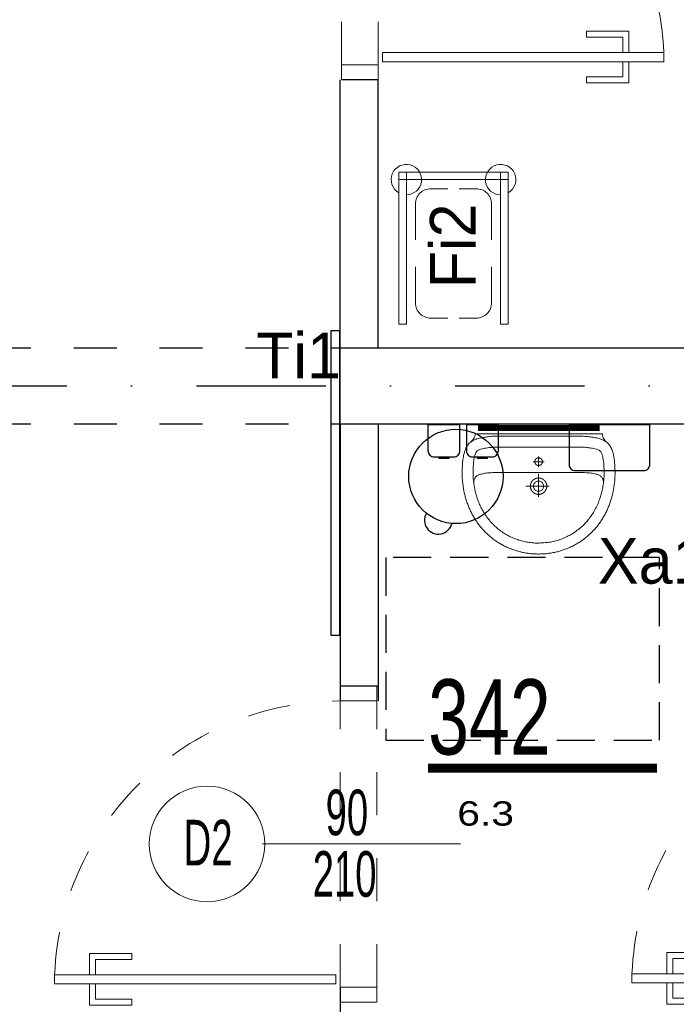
# Model space of a CAD drawing. Header units: millimetres. Extents: x 14495 to 271441, y -21035 to 2232.
# Tile 66 of 227: x 85386 to 85602, y -5982 to -5658. Entities that reach past the tile are written whole.
import ezdxf
from ezdxf.enums import TextEntityAlignment as Align

# ---------------------------------------------------------------- set-up
doc = ezdxf.new("R2010")
doc.units = ezdxf.units.MM
for name, pattern in [('0921-X-AR-20-00-FA$0$DASHED2', [0.375, 0.25, -0.125]), ('DASHDOT', [1, 0.5, -0.25, 0, -0.25]), ('DASHED', [28.222222, 14.111111, -14.111111])]:
    doc.linetypes.add(name, pattern=pattern)
for name, color, linetype in [('-- TECH  SYMBOLE', 1, 'Continuous'), ('-- TECH SYMBOLE NOWE', 1, 'Continuous'), ('_1_cienkie', 251, 'Continuous'), ('A-POW-NR', 1, 'Continuous'), ('A_L_PRZEK', 3, 'Continuous'), ('A_OSIE', 252, 'DASHDOT'), ('A_PROJEKTOWANE', 3, 'Continuous'), ('A_SC_DZIAlOWE', 4, 'Continuous'), ('TECH Sprzęt', 1, 'Continuous'), ('TECH Wyp.drobne', 1, 'Continuous')]:
    doc.layers.add(name, color=color, linetype=linetype)
doc.layers.add('A-POW', color=2, linetype='Continuous', plot=False)
for name, color, linetype, lineweight in [('A_ARMATURA', 2, 'Continuous', 5), ('A_Stolarka_drzwi', 1, 'Continuous', 9), ('M_drzwi', 1, 'Continuous', 5), ('TECH Wyp-meble nowe', 1, 'Continuous', 30)]:
    doc.layers.add(name, color=color, linetype=linetype, lineweight=lineweight)
doc.styles.add('arial-tab', font='arial.ttf')
doc.styles.add('ARIAL1_2', font='arial.ttf', dxfattribs={"width": 1.2})
doc.styles.add('arialce', font='ARIALN.TTF')
doc.styles.add('cent', font='swissel.ttf')
doc.styles.add('cg', font='GOTHIC.TTF')
doc.styles.add('ROMANS', font='romans', dxfattribs={"width": 0.6})
doc.styles.add('switz721ltexbt', font='swissel.ttf')

# ---------------------------------------------------------------- blocks, each defined once
blk = doc.blocks.new('DRZWI Z OSCIEZNICA NIEOKALAJACA 90')
at = {"linetype": 'DASHED'}
for p, q in [((-12, 5), (-12, 99)), ((0, 5), (0, 99))]:
    blk.add_line(p, q, dxfattribs=at)
at = {"ltscale": 0.05}
blk.add_line((-39.5, 52), (25.59, 52), dxfattribs=at)
for points in [[(-12, 99), (-12, 104), (0, 104), (0, 99)], [(93.91, 9.01), (1.43, 9.01), (1.43, 6.01), (93.91, 6.01)], [(-12, 0), (-12, 5), (0, 5), (0, 0)]]:
    blk.add_lwpolyline(points, close=True)
for points in [[(82.48, 9.01), (82.48, 16.01), (68.48, 16.01), (68.48, 14.01), (80.48, 14.01), (80.48, 9.01)], [(82.48, 6.01), (82.48, -0.99), (68.48, -0.99), (68.48, 1.01), (80.48, 1.01), (80.48, 6.01)]]:
    blk.add_lwpolyline(points)
at = {"linetype": 'DASHED'}
blk.add_arc((0, 5), 94, 2.4475, 90, dxfattribs=at)
blk = doc.blocks.new('UM')
blk.add_line((-1.45, -10.99), (-1.45, -10.99))
for points in [[(-26.6, -3.18), (-26.24, -2.73), (-25.93, -2.33), (-25.65, -1.94), (-25.43, -1.54), (-25.26, -1.1), (-25.15, -0.6), (-25.12, 0), (0, 0), (25.12, 0), (25.16, -0.59), (25.29, -1.09), (25.48, -1.53), (25.73, -1.93), (26.03, -2.32), (26.37, -2.73), (26.73, -3.17)], [(2.24, -11.07), (-2.12, -11.07)], [(0.07, -13.2), (0.06, -8.97)], [(25.71, -19.02), (25.67, -18.75), (25.61, -18.49), (25.54, -18.24), (25.46, -18), (25.37, -17.78), (25.26, -17.56), (25.14, -17.36), (25, -17.16), (24.84, -16.98), (24.65, -16.8), (24.45, -16.64), (24.22, -16.48), (23.96, -16.34), (23.67, -16.2), (23.36, -16.08), (23.01, -15.96), (22.63, -15.86), (22.22, -15.76), (21.77, -15.67), (21.28, -15.59), (20.75, -15.52), (20.18, -15.45), (19.57, -15.4), (18.92, -15.35), (18.21, -15.31), (17.46, -15.28), (16.67, -15.25), (15.81, -15.23), (14.91, -15.22), (13.95, -15.22), (0.07, -15.22), (-13.82, -15.22), (-14.77, -15.23), (-15.68, -15.24), (-16.53, -15.26), (-17.33, -15.28), (-18.08, -15.31), (-18.78, -15.35), (-19.43, -15.4), (-20.04, -15.46), (-20.61, -15.52), (-21.14, -15.59), (-21.63, -15.67), (-22.08, -15.76), (-22.49, -15.86), (-22.87, -15.97), (-23.21, -16.08), (-23.53, -16.21), (-23.81, -16.35), (-24.07, -16.49), (-24.3, -16.64), (-24.51, -16.81), (-24.69, -16.98), (-24.85, -17.17), (-24.99, -17.36), (-25.11, -17.57), (-25.22, -17.78), (-25.31, -18.01), (-25.39, -18.25), (-25.46, -18.5), (-25.52, -18.76), (-25.56, -19.03)], [(0.07, -24.9), (0.07, -15.85)], [(-4.14, -20.69), (5.07, -20.69)]]:
    blk.add_lwpolyline(points)
for points in [[(-30.11, -15.23), (-30.11, -15.71), (-30.1, -16.2), (-30.08, -16.68), (-30.06, -17.16), (-30.04, -17.64), (-30, -18.11), (-29.97, -18.58), (-29.92, -19.05), (-29.87, -19.52), (-29.82, -19.98), (-29.76, -20.44), (-29.69, -20.9), (-29.62, -21.35), (-29.54, -21.81), (-29.46, -22.25), (-29.38, -22.7), (-29.28, -23.14), (-29.18, -23.58), (-29.08, -24.02), (-28.97, -24.45), (-28.86, -24.88), (-28.74, -25.31), (-28.62, -25.73), (-28.49, -26.15), (-28.35, -26.57), (-28.22, -26.98), (-28.07, -27.39), (-27.92, -27.8), (-27.77, -28.21), (-27.61, -28.61), (-27.45, -29), (-27.28, -29.4), (-27.11, -29.79), (-26.93, -30.17), (-26.75, -30.56), (-26.56, -30.94), (-26.37, -31.31), (-26.18, -31.68), (-25.98, -32.05), (-25.77, -32.42), (-25.56, -32.78), (-25.35, -33.14), (-25.13, -33.49), (-24.91, -33.84), (-24.69, -34.19), (-24.46, -34.53), (-24.22, -34.87), (-23.99, -35.2), (-23.74, -35.54), (-23.5, -35.86), (-23.25, -36.19), (-22.99, -36.5), (-22.74, -36.82), (-22.47, -37.13), (-22.21, -37.44), (-21.94, -37.74), (-21.67, -38.04), (-21.39, -38.33), (-21.11, -38.62), (-20.83, -38.91), (-20.54, -39.19), (-20.25, -39.47), (-19.95, -39.74), (-19.65, -40.01), (-19.35, -40.28), (-19.05, -40.54), (-18.74, -40.8), (-18.43, -41.05), (-18.11, -41.29), (-17.8, -41.54), (-17.47, -41.78), (-17.15, -42.01), (-16.82, -42.24), (-16.49, -42.46), (-16.16, -42.68), (-15.82, -42.9), (-15.48, -43.11), (-15.14, -43.32), (-14.79, -43.52), (-14.45, -43.72), (-14.09, -43.91), (-13.74, -44.09), (-13.38, -44.28), (-13.02, -44.45), (-12.66, -44.63), (-12.3, -44.8), (-11.93, -44.96), (-11.56, -45.12), (-11.19, -45.27), (-10.82, -45.42), (-10.44, -45.56), (-10.06, -45.7), (-9.68, -45.83), (-9.29, -45.96), (-8.91, -46.08), (-8.52, -46.2), (-8.13, -46.31), (-7.74, -46.42), (-7.34, -46.52), (-6.95, -46.62), (-6.55, -46.71), (-6.15, -46.79), (-5.74, -46.87), (-5.34, -46.95), (-4.93, -47.02), (-4.52, -47.08), (-4.11, -47.14), (-3.7, -47.2), (-3.29, -47.24), (-2.87, -47.29), (-2.46, -47.32), (-2.04, -47.35), (-1.62, -47.38), (-1.2, -47.4), (-0.78, -47.41), (-0.35, -47.42), (0.07, -47.42), (0.07, -47.42), (0.5, -47.42), (0.92, -47.41), (1.35, -47.4), (1.77, -47.38), (2.19, -47.35), (2.61, -47.32), (3.02, -47.28), (3.44, -47.24), (3.85, -47.19), (4.26, -47.14), (4.67, -47.08), (5.08, -47.02), (5.49, -46.95), (5.89, -46.87), (6.29, -46.79), (6.69, -46.71), (7.09, -46.61), (7.49, -46.52), (7.88, -46.42), (8.28, -46.31), (8.67, -46.2), (9.06, -46.08), (9.44, -45.96), (9.82, -45.83), (10.21, -45.7), (10.59, -45.56), (10.96, -45.41), (11.34, -45.27), (11.71, -45.11), (12.08, -44.96), (12.44, -44.79), (12.81, -44.62), (13.17, -44.45), (13.53, -44.27), (13.89, -44.09), (14.24, -43.9), (14.59, -43.71), (14.94, -43.51), (15.28, -43.31), (15.63, -43.11), (15.97, -42.9), (16.3, -42.68), (16.64, -42.46), (16.97, -42.24), (17.3, -42.01), (17.62, -41.77), (17.94, -41.53), (18.26, -41.29), (18.57, -41.04), (18.88, -40.79), (19.19, -40.53), (19.5, -40.27), (19.8, -40.01), (20.1, -39.74), (20.39, -39.47), (20.68, -39.19), (20.97, -38.91), (21.25, -38.62), (21.53, -38.33), (21.81, -38.03), (22.08, -37.74), (22.35, -37.43), (22.62, -37.13), (22.88, -36.81), (23.14, -36.5), (23.39, -36.18), (23.64, -35.86), (23.89, -35.53), (24.13, -35.2), (24.37, -34.86), (24.6, -34.52), (24.83, -34.18), (25.06, -33.84), (25.28, -33.48), (25.5, -33.13), (25.71, -32.77), (25.92, -32.41), (26.12, -32.05), (26.32, -31.68), (26.52, -31.31), (26.71, -30.93), (26.89, -30.55), (27.07, -30.17), (27.25, -29.78), (27.42, -29.39), (27.59, -29), (27.75, -28.6), (27.91, -28.2), (28.06, -27.79), (28.21, -27.39), (28.36, -26.98), (28.5, -26.56), (28.63, -26.15), (28.76, -25.72), (28.88, -25.3), (29, -24.87), (29.11, -24.44), (29.22, -24.01), (29.33, -23.57), (29.42, -23.14), (29.52, -22.69), (29.6, -22.25), (29.69, -21.8), (29.76, -21.35), (29.83, -20.89), (29.9, -20.44), (29.96, -19.98), (30.01, -19.51), (30.06, -19.05), (30.11, -18.58), (30.14, -18.11), (30.18, -17.63), (30.2, -17.15), (30.22, -16.67), (30.24, -16.19), (30.25, -15.71), (30.25, -15.22), (30.25, -15.22), (30.24, -14.77), (30.22, -14.2), (30.2, -13.56), (30.16, -12.89), (30.13, -12.23), (30.09, -11.6), (30.04, -11.07), (30, -10.66), (29.93, -10.11), (29.85, -9.59), (29.76, -9.08), (29.67, -8.58), (29.57, -8.11), (29.47, -7.65), (29.35, -7.21), (29.22, -6.79), (29.08, -6.39), (28.93, -6), (28.76, -5.63), (28.58, -5.27), (28.38, -4.93), (28.16, -4.61), (27.93, -4.3), (27.68, -4.01), (27.41, -3.73), (27.12, -3.47), (26.8, -3.22), (26.46, -2.99), (26.1, -2.77), (25.72, -2.56), (25.31, -2.37), (24.87, -2.19), (24.4, -2.03), (23.91, -1.88), (23.38, -1.74), (22.83, -1.62), (22.83, -1.62), (22.38, -1.53), (21.92, -1.44), (21.44, -1.36), (20.95, -1.28), (20.44, -1.2), (19.92, -1.14), (19.38, -1.08), (18.83, -1.04), (18.27, -1), (17.7, -0.98), (17.13, -0.98), (0.07, -0.98), (-16.99, -0.98), (-17.57, -0.99), (-18.14, -1.01), (-18.7, -1.04), (-19.24, -1.09), (-19.78, -1.14), (-20.3, -1.21), (-20.81, -1.28), (-21.31, -1.36), (-21.79, -1.44), (-22.25, -1.53), (-22.69, -1.62), (-23.25, -1.75), (-23.77, -1.88), (-24.27, -2.03), (-24.73, -2.2), (-25.17, -2.38), (-25.58, -2.57), (-25.97, -2.77), (-26.33, -2.99), (-26.66, -3.23), (-26.98, -3.47), (-27.27, -3.74), (-27.54, -4.01), (-27.79, -4.31), (-28.03, -4.62), (-28.24, -4.94), (-28.44, -5.28), (-28.62, -5.63), (-28.79, -6.01), (-28.94, -6.4), (-29.08, -6.8), (-29.21, -7.22), (-29.33, -7.66), (-29.44, -8.12), (-29.54, -8.59), (-29.63, -9.08), (-29.71, -9.59), (-29.79, -10.12), (-29.86, -10.67), (-29.86, -10.67), (-29.9, -11.08), (-29.95, -11.61), (-29.99, -12.23), (-30.02, -12.9), (-30.06, -13.57), (-30.08, -14.21), (-30.1, -14.77)], [(-25.76, -16.8), (-25.72, -17.37), (-25.67, -17.94), (-25.62, -18.5), (-25.56, -19.06), (-25.49, -19.62), (-25.42, -20.18), (-25.34, -20.74), (-25.25, -21.3), (-25.15, -21.8), (-25.03, -22.3), (-24.92, -22.79), (-24.79, -23.27), (-24.66, -23.75), (-24.53, -24.22), (-24.39, -24.7), (-24.24, -25.17), (-24.08, -25.63), (-23.92, -26.1), (-23.75, -26.57), (-23.57, -27.04), (-23.38, -27.51), (-23.19, -27.99), (-22.94, -28.5), (-22.68, -29.01), (-22.42, -29.51), (-22.16, -30), (-21.88, -30.49), (-21.6, -30.98), (-21.31, -31.48), (-21.31, -31.48), (-21, -31.92), (-20.69, -32.36), (-20.38, -32.79), (-20.06, -33.21), (-19.74, -33.62), (-19.41, -34.03), (-19.07, -34.42), (-18.73, -34.82), (-18.37, -35.21), (-18.01, -35.6), (-17.64, -35.98), (-17.25, -36.37), (-16.85, -36.72), (-16.44, -37.07), (-16.03, -37.41), (-15.62, -37.74), (-15.2, -38.07), (-14.77, -38.39), (-14.34, -38.71), (-13.89, -39), (-13.44, -39.28), (-12.99, -39.54), (-12.55, -39.8), (-12.1, -40.05), (-11.65, -40.28), (-11.19, -40.51), (-10.73, -40.74), (-10.26, -40.95), (-9.79, -41.16), (-9.3, -41.37), (-8.81, -41.57), (-8.28, -41.74), (-7.77, -41.9), (-7.25, -42.05), (-6.73, -42.2), (-6.21, -42.34), (-5.68, -42.47), (-5.14, -42.6), (-4.63, -42.68), (-4.12, -42.76), (-3.62, -42.83), (-3.12, -42.89), (-2.62, -42.94), (-2.13, -42.99), (-1.63, -43.02), (-1.13, -43.05), (-0.63, -43.07), (-0.13, -43.08), (0.38, -43.09), (0.89, -43.09), (1.41, -43.08), (1.97, -43.03), (2.53, -42.98), (3.08, -42.92), (3.63, -42.85), (4.18, -42.77), (4.73, -42.69), (5.29, -42.6), (5.81, -42.47), (6.33, -42.34), (6.84, -42.2), (7.34, -42.06), (7.83, -41.91), (8.32, -41.75), (8.81, -41.58), (9.3, -41.4), (9.79, -41.21), (10.27, -41.01), (10.76, -40.81), (11.26, -40.59), (11.73, -40.34), (12.2, -40.08), (12.66, -39.82), (13.12, -39.56), (13.58, -39.28), (14.03, -39), (14.48, -38.71), (14.91, -38.39), (15.33, -38.07), (15.74, -37.75), (16.14, -37.42), (16.54, -37.09), (16.92, -36.75), (17.3, -36.41), (17.68, -36.05), (18.05, -35.69), (18.42, -35.32), (18.78, -34.94), (19.15, -34.55), (19.5, -34.12), (19.84, -33.69), (20.17, -33.26), (20.5, -32.82), (20.82, -32.38), (21.14, -31.93), (21.45, -31.47), (21.72, -31.02), (21.98, -30.56), (22.23, -30.11), (22.47, -29.66), (22.71, -29.21), (22.93, -28.75), (23.15, -28.29), (23.36, -27.83), (23.56, -27.37), (23.76, -26.89), (23.95, -26.42), (24.14, -25.93), (24.33, -25.43), (24.47, -24.96), (24.61, -24.49), (24.74, -24.01), (24.86, -23.54), (24.98, -23.07), (25.09, -22.59), (25.2, -22.11), (25.3, -21.64), (25.39, -21.16), (25.48, -20.68), (25.55, -20.2), (25.62, -19.72), (25.69, -19.24), (25.75, -18.76), (25.79, -18.27), (25.84, -17.79), (25.87, -17.3), (25.9, -16.82), (25.92, -16.33), (25.93, -15.84), (25.93, -15.35), (25.93, -14.85), (25.91, -14.36), (25.89, -13.84), (25.87, -13.32), (25.84, -12.79), (25.81, -12.27), (25.77, -11.75), (25.72, -11.23), (25.66, -10.72), (25.59, -10.2), (25.5, -9.69), (25.4, -9.17), (25.27, -8.67), (25.13, -8.16), (24.89, -7.57), (24.62, -7.11), (24.3, -6.76), (23.92, -6.48), (23.47, -6.27), (22.94, -6.09), (22.31, -5.92), (21.8, -5.81), (21.28, -5.71), (20.77, -5.61), (20.25, -5.53), (19.73, -5.46), (19.21, -5.4), (18.69, -5.35), (18.17, -5.32), (17.64, -5.3), (17.12, -5.29), (-17.15, -5.29), (-17.66, -5.31), (-18.17, -5.33), (-18.67, -5.37), (-19.18, -5.42), (-19.68, -5.48), (-20.18, -5.55), (-20.68, -5.63), (-21.18, -5.72), (-21.68, -5.82), (-22.18, -5.92), (-22.8, -6.09), (-23.33, -6.27), (-23.78, -6.49), (-24.16, -6.76), (-24.48, -7.12), (-24.76, -7.58), (-24.99, -8.17), (-25.13, -8.65), (-25.25, -9.14), (-25.35, -9.63), (-25.44, -10.13), (-25.51, -10.62), (-25.57, -11.12), (-25.62, -11.63), (-25.66, -12.13), (-25.7, -12.63), (-25.73, -13.14), (-25.75, -13.64), (-25.77, -14.14), (-25.78, -14.64), (-25.78, -14.64)], [(-1.45, -10.99), (-1.45, -10.97), (-1.45, -10.95), (-1.45, -10.93), (-1.45, -10.92), (-1.45, -10.9), (-1.45, -10.88), (-1.44, -10.86), (-1.44, -10.84), (-1.44, -10.82), (-1.44, -10.8), (-1.44, -10.78), (-1.43, -10.76), (-1.43, -10.74), (-1.43, -10.72), (-1.42, -10.7), (-1.42, -10.68), (-1.41, -10.66), (-1.41, -10.64), (-1.4, -10.62), (-1.4, -10.6), (-1.39, -10.58), (-1.39, -10.57), (-1.38, -10.55), (-1.38, -10.53), (-1.37, -10.51), (-1.36, -10.49), (-1.36, -10.47), (-1.35, -10.45), (-1.34, -10.43), (-1.34, -10.42), (-1.33, -10.4), (-1.32, -10.38), (-1.31, -10.36), (-1.3, -10.34), (-1.3, -10.33), (-1.29, -10.31), (-1.28, -10.29), (-1.27, -10.27), (-1.26, -10.26), (-1.25, -10.24), (-1.24, -10.22), (-1.23, -10.21), (-1.22, -10.19), (-1.21, -10.17), (-1.2, -10.16), (-1.19, -10.14), (-1.18, -10.12), (-1.16, -10.11), (-1.15, -10.09), (-1.14, -10.08), (-1.13, -10.06), (-1.12, -10.04), (-1.1, -10.03), (-1.09, -10.01), (-1.08, -10), (-1.06, -9.98), (-1.05, -9.97), (-1.04, -9.95), (-1.02, -9.94), (-1.01, -9.93), (-1, -9.91), (-0.98, -9.9), (-0.97, -9.89), (-0.95, -9.87), (-0.94, -9.86), (-0.92, -9.85), (-0.91, -9.83), (-0.89, -9.82), (-0.88, -9.81), (-0.86, -9.8), (-0.85, -9.78), (-0.83, -9.77), (-0.81, -9.76), (-0.8, -9.75), (-0.78, -9.74), (-0.77, -9.73), (-0.75, -9.72), (-0.73, -9.71), (-0.72, -9.7), (-0.7, -9.69), (-0.68, -9.68), (-0.66, -9.67), (-0.65, -9.66), (-0.63, -9.65), (-0.61, -9.64), (-0.59, -9.63), (-0.58, -9.62), (-0.56, -9.61), (-0.54, -9.61), (-0.52, -9.6), (-0.5, -9.59), (-0.48, -9.58), (-0.47, -9.58), (-0.45, -9.57), (-0.43, -9.56), (-0.41, -9.56), (-0.39, -9.55), (-0.37, -9.55), (-0.35, -9.54), (-0.33, -9.54), (-0.32, -9.53), (-0.3, -9.53), (-0.28, -9.52), (-0.26, -9.52), (-0.24, -9.51), (-0.22, -9.51), (-0.2, -9.51), (-0.18, -9.5), (-0.16, -9.5), (-0.14, -9.5), (-0.12, -9.49), (-0.1, -9.49), (-0.08, -9.49), (-0.06, -9.49), (-0.04, -9.49), (-0.02, -9.49), (0, -9.48), (0.02, -9.48), (0.04, -9.48), (0.06, -9.48), (0.08, -9.48), (0.1, -9.48), (0.12, -9.48), (0.14, -9.49), (0.15, -9.49), (0.17, -9.49), (0.19, -9.49), (0.21, -9.49), (0.23, -9.49), (0.25, -9.5), (0.27, -9.5), (0.29, -9.5), (0.31, -9.5), (0.33, -9.51), (0.35, -9.51), (0.37, -9.52), (0.39, -9.52), (0.41, -9.52), (0.43, -9.53), (0.45, -9.53), (0.47, -9.54), (0.48, -9.54), (0.5, -9.55), (0.52, -9.56), (0.54, -9.56), (0.56, -9.57), (0.58, -9.58), (0.6, -9.58), (0.62, -9.59), (0.63, -9.6), (0.65, -9.6), (0.67, -9.61), (0.69, -9.62), (0.71, -9.63), (0.72, -9.64), (0.74, -9.65), (0.76, -9.66), (0.78, -9.67), (0.79, -9.67), (0.81, -9.68), (0.83, -9.69), (0.84, -9.7), (0.86, -9.71), (0.88, -9.73), (0.89, -9.74), (0.91, -9.75), (0.93, -9.76), (0.94, -9.77), (0.96, -9.78), (0.98, -9.79), (0.99, -9.81), (1.01, -9.82), (1.02, -9.83), (1.04, -9.84), (1.05, -9.86), (1.07, -9.87), (1.08, -9.88), (1.1, -9.9), (1.11, -9.91), (1.12, -9.92), (1.14, -9.94), (1.15, -9.95), (1.16, -9.97), (1.18, -9.98), (1.19, -10), (1.2, -10.01), (1.22, -10.03), (1.23, -10.04), (1.24, -10.06), (1.25, -10.07), (1.27, -10.09), (1.28, -10.1), (1.29, -10.12), (1.3, -10.14), (1.31, -10.15), (1.32, -10.17), (1.33, -10.19), (1.34, -10.2), (1.35, -10.22), (1.36, -10.24), (1.37, -10.25), (1.38, -10.27), (1.39, -10.29), (1.4, -10.31), (1.41, -10.32), (1.42, -10.34), (1.43, -10.36), (1.44, -10.38), (1.44, -10.39), (1.45, -10.41), (1.46, -10.43), (1.47, -10.45), (1.47, -10.47), (1.48, -10.49), (1.49, -10.51), (1.49, -10.52), (1.5, -10.54), (1.5, -10.56), (1.51, -10.58), (1.52, -10.6), (1.52, -10.62), (1.52, -10.64), (1.53, -10.66), (1.53, -10.68), (1.54, -10.7), (1.54, -10.72), (1.54, -10.73), (1.55, -10.75), (1.55, -10.77), (1.55, -10.79), (1.56, -10.81), (1.56, -10.83), (1.56, -10.85), (1.56, -10.87), (1.56, -10.89), (1.56, -10.91), (1.57, -10.93), (1.57, -10.95), (1.57, -10.97), (1.57, -10.99), (1.57, -11.01), (1.57, -11.03), (1.57, -11.05), (1.57, -11.07), (1.56, -11.09), (1.56, -11.11), (1.56, -11.13), (1.56, -11.15), (1.56, -11.17), (1.55, -11.19), (1.55, -11.21), (1.55, -11.23), (1.55, -11.25), (1.54, -11.26), (1.54, -11.28), (1.53, -11.3), (1.53, -11.32), (1.53, -11.34), (1.52, -11.36), (1.52, -11.38), (1.51, -11.4), (1.51, -11.42), (1.5, -11.44), (1.49, -11.46), (1.49, -11.48), (1.48, -11.49), (1.47, -11.51), (1.47, -11.53), (1.46, -11.55), (1.45, -11.57), (1.45, -11.59), (1.44, -11.6), (1.43, -11.62), (1.42, -11.64), (1.41, -11.66), (1.4, -11.68), (1.39, -11.69), (1.39, -11.71), (1.38, -11.73), (1.37, -11.74), (1.36, -11.76), (1.35, -11.78), (1.34, -11.8), (1.32, -11.81), (1.31, -11.83), (1.3, -11.84), (1.29, -11.86), (1.28, -11.88), (1.27, -11.89), (1.26, -11.91), (1.24, -11.92), (1.23, -11.94), (1.22, -11.96), (1.21, -11.97), (1.19, -11.99), (1.18, -12), (1.17, -12.01), (1.15, -12.03), (1.14, -12.04), (1.13, -12.06), (1.11, -12.07), (1.1, -12.09), (1.08, -12.1), (1.07, -12.11), (1.05, -12.13), (1.04, -12.14), (1.02, -12.15), (1.01, -12.16), (0.99, -12.18), (0.98, -12.19), (0.96, -12.2), (0.95, -12.21), (0.93, -12.22), (0.91, -12.23), (0.9, -12.25), (0.88, -12.26), (0.87, -12.27), (0.85, -12.28), (0.83, -12.29), (0.81, -12.3), (0.8, -12.31), (0.78, -12.32), (0.76, -12.33), (0.75, -12.34), (0.73, -12.34), (0.71, -12.35), (0.69, -12.36), (0.67, -12.37), (0.66, -12.38), (0.64, -12.39), (0.62, -12.39), (0.6, -12.4), (0.58, -12.41), (0.56, -12.41), (0.55, -12.42), (0.53, -12.43), (0.51, -12.43), (0.49, -12.44), (0.47, -12.44), (0.45, -12.45), (0.43, -12.45), (0.41, -12.46), (0.39, -12.46), (0.37, -12.47), (0.35, -12.47), (0.34, -12.48), (0.32, -12.48), (0.3, -12.48), (0.28, -12.49), (0.26, -12.49), (0.24, -12.49), (0.22, -12.49), (0.2, -12.49), (0.18, -12.5), (0.16, -12.5), (0.14, -12.5), (0.12, -12.5), (0.1, -12.5), (0.08, -12.5), (0.06, -12.5), (0.04, -12.5), (0.02, -12.5), (0, -12.5), (-0.02, -12.5), (-0.04, -12.5), (-0.06, -12.5), (-0.08, -12.49), (-0.1, -12.49), (-0.12, -12.49), (-0.14, -12.49), (-0.16, -12.49), (-0.18, -12.48), (-0.2, -12.48), (-0.21, -12.48), (-0.23, -12.47), (-0.25, -12.47), (-0.27, -12.46), (-0.29, -12.46), (-0.31, -12.46), (-0.33, -12.45), (-0.35, -12.44), (-0.37, -12.44), (-0.39, -12.43), (-0.41, -12.43), (-0.42, -12.42), (-0.44, -12.42), (-0.46, -12.41), (-0.48, -12.4), (-0.5, -12.39), (-0.52, -12.39), (-0.54, -12.38), (-0.55, -12.37), (-0.57, -12.36), (-0.59, -12.35), (-0.61, -12.35), (-0.62, -12.34), (-0.64, -12.33), (-0.66, -12.32), (-0.68, -12.31), (-0.69, -12.3), (-0.71, -12.29), (-0.73, -12.28), (-0.75, -12.27), (-0.76, -12.26), (-0.78, -12.25), (-0.79, -12.24), (-0.81, -12.23), (-0.83, -12.21), (-0.84, -12.2), (-0.86, -12.19), (-0.87, -12.18), (-0.89, -12.17), (-0.9, -12.15), (-0.92, -12.14), (-0.94, -12.13), (-0.95, -12.11), (-0.96, -12.1), (-0.98, -12.09), (-0.99, -12.07), (-1.01, -12.06), (-1.02, -12.05), (-1.03, -12.03), (-1.05, -12.02), (-1.06, -12), (-1.07, -11.99), (-1.09, -11.97), (-1.1, -11.96), (-1.11, -11.94), (-1.13, -11.93), (-1.14, -11.91), (-1.15, -11.9), (-1.16, -11.88), (-1.17, -11.86), (-1.18, -11.85), (-1.2, -11.83), (-1.21, -11.82), (-1.22, -11.8), (-1.23, -11.78), (-1.24, -11.77), (-1.25, -11.75), (-1.26, -11.73), (-1.27, -11.71), (-1.28, -11.7), (-1.29, -11.68), (-1.29, -11.66), (-1.3, -11.64), (-1.31, -11.63), (-1.32, -11.61), (-1.33, -11.59), (-1.33, -11.57), (-1.34, -11.55), (-1.35, -11.53), (-1.36, -11.52), (-1.36, -11.5), (-1.37, -11.48), (-1.38, -11.46), (-1.38, -11.44), (-1.39, -11.42), (-1.39, -11.4), (-1.4, -11.38), (-1.4, -11.37), (-1.41, -11.35), (-1.41, -11.33), (-1.42, -11.31), (-1.42, -11.29), (-1.43, -11.27), (-1.43, -11.25), (-1.43, -11.23), (-1.43, -11.21), (-1.44, -11.19), (-1.44, -11.17), (-1.44, -11.15), (-1.44, -11.13), (-1.45, -11.11), (-1.45, -11.09), (-1.45, -11.07), (-1.45, -11.05), (-1.45, -11.03), (-1.45, -11.01), (-1.45, -10.99)], [(-3.16, -20.68), (-3.16, -20.65), (-3.16, -20.62), (-3.16, -20.59), (-3.16, -20.56), (-3.16, -20.53), (-3.16, -20.5), (-3.15, -20.47), (-3.15, -20.44), (-3.15, -20.41), (-3.15, -20.39), (-3.15, -20.36), (-3.14, -20.33), (-3.14, -20.3), (-3.14, -20.27), (-3.13, -20.24), (-3.13, -20.21), (-3.12, -20.18), (-3.12, -20.16), (-3.12, -20.13), (-3.11, -20.1), (-3.1, -20.07), (-3.1, -20.04), (-3.09, -20.01), (-3.09, -19.99), (-3.08, -19.96), (-3.07, -19.93), (-3.07, -19.9), (-3.06, -19.87), (-3.05, -19.85), (-3.05, -19.82), (-3.04, -19.79), (-3.03, -19.76), (-3.02, -19.73), (-3.01, -19.71), (-3, -19.68), (-3, -19.65), (-2.99, -19.62), (-2.98, -19.6), (-2.97, -19.57), (-2.96, -19.54), (-2.95, -19.51), (-2.94, -19.49), (-2.93, -19.46), (-2.92, -19.43), (-2.9, -19.41), (-2.89, -19.38), (-2.88, -19.35), (-2.87, -19.33), (-2.86, -19.3), (-2.84, -19.28), (-2.83, -19.25), (-2.82, -19.22), (-2.81, -19.2), (-2.79, -19.17), (-2.78, -19.15), (-2.77, -19.12), (-2.75, -19.1), (-2.74, -19.07), (-2.72, -19.05), (-2.71, -19.02), (-2.69, -19), (-2.68, -18.97), (-2.66, -18.95), (-2.65, -18.92), (-2.63, -18.9), (-2.62, -18.87), (-2.6, -18.85), (-2.58, -18.83), (-2.57, -18.8), (-2.55, -18.78), (-2.53, -18.75), (-2.52, -18.73), (-2.5, -18.71), (-2.48, -18.69), (-2.46, -18.66), (-2.44, -18.64), (-2.43, -18.62), (-2.41, -18.6), (-2.39, -18.57), (-2.37, -18.55), (-2.35, -18.53), (-2.33, -18.51), (-2.31, -18.49), (-2.29, -18.47), (-2.27, -18.44), (-2.25, -18.42), (-2.23, -18.4), (-2.21, -18.38), (-2.19, -18.36), (-2.17, -18.34), (-2.15, -18.32), (-2.13, -18.3), (-2.11, -18.28), (-2.09, -18.26), (-2.06, -18.24), (-2.04, -18.22), (-2.02, -18.21), (-2, -18.19), (-1.98, -18.17), (-1.95, -18.15), (-1.93, -18.13), (-1.91, -18.11), (-1.88, -18.1), (-1.86, -18.08), (-1.84, -18.06), (-1.82, -18.05), (-1.79, -18.03), (-1.77, -18.01), (-1.74, -18), (-1.72, -17.98), (-1.7, -17.96), (-1.67, -17.95), (-1.65, -17.93), (-1.62, -17.92), (-1.6, -17.9), (-1.57, -17.89), (-1.55, -17.87), (-1.52, -17.86), (-1.5, -17.84), (-1.47, -17.83), (-1.45, -17.82), (-1.42, -17.8), (-1.4, -17.79), (-1.37, -17.78), (-1.34, -17.76), (-1.32, -17.75), (-1.29, -17.74), (-1.27, -17.73), (-1.24, -17.72), (-1.21, -17.7), (-1.19, -17.69), (-1.16, -17.68), (-1.13, -17.67), (-1.11, -17.66), (-1.08, -17.65), (-1.05, -17.64), (-1.02, -17.63), (-1, -17.62), (-0.97, -17.61), (-0.94, -17.6), (-0.91, -17.59), (-0.89, -17.58), (-0.86, -17.57), (-0.83, -17.57), (-0.8, -17.56), (-0.78, -17.55), (-0.75, -17.54), (-0.72, -17.54), (-0.69, -17.53), (-0.66, -17.52), (-0.64, -17.52), (-0.61, -17.51), (-0.58, -17.5), (-0.55, -17.5), (-0.52, -17.49), (-0.49, -17.49), (-0.46, -17.48), (-0.44, -17.48), (-0.41, -17.47), (-0.38, -17.47), (-0.35, -17.47), (-0.32, -17.46), (-0.29, -17.46), (-0.26, -17.45), (-0.24, -17.45), (-0.21, -17.45), (-0.18, -17.45), (-0.15, -17.44), (-0.12, -17.44), (-0.09, -17.44), (-0.06, -17.44), (-0.03, -17.44), (0, -17.44), (0.02, -17.44), (0.05, -17.44), (0.08, -17.44), (0.11, -17.44), (0.14, -17.44), (0.17, -17.44), (0.2, -17.44), (0.23, -17.44), (0.26, -17.44), (0.29, -17.44), (0.31, -17.45), (0.34, -17.45), (0.37, -17.45), (0.4, -17.45), (0.43, -17.46), (0.46, -17.46), (0.49, -17.46), (0.52, -17.47), (0.54, -17.47), (0.57, -17.48), (0.6, -17.48), (0.63, -17.49), (0.66, -17.49), (0.69, -17.5), (0.72, -17.5), (0.74, -17.51), (0.77, -17.51), (0.8, -17.52), (0.83, -17.53), (0.86, -17.53), (0.88, -17.54), (0.91, -17.55), (0.94, -17.56), (0.97, -17.56), (1, -17.57), (1.02, -17.58), (1.05, -17.59), (1.08, -17.6), (1.11, -17.61), (1.13, -17.62), (1.16, -17.63), (1.19, -17.64), (1.22, -17.65), (1.24, -17.66), (1.27, -17.67), (1.3, -17.68), (1.32, -17.69), (1.35, -17.7), (1.38, -17.71), (1.4, -17.72), (1.43, -17.74), (1.45, -17.75), (1.48, -17.76), (1.51, -17.77), (1.53, -17.79), (1.56, -17.8), (1.58, -17.81), (1.61, -17.83), (1.64, -17.84), (1.66, -17.85), (1.69, -17.87), (1.71, -17.88), (1.74, -17.9), (1.76, -17.91), (1.78, -17.93), (1.81, -17.94), (1.83, -17.96), (1.86, -17.97), (1.88, -17.99), (1.91, -18.01), (1.93, -18.02), (1.95, -18.04), (1.98, -18.06), (2, -18.07), (2.02, -18.09), (2.05, -18.11), (2.07, -18.13), (2.09, -18.15), (2.11, -18.16), (2.14, -18.18), (2.16, -18.2), (2.18, -18.22), (2.2, -18.24), (2.22, -18.26), (2.25, -18.28), (2.27, -18.3), (2.29, -18.32), (2.31, -18.34), (2.33, -18.36), (2.35, -18.38), (2.37, -18.4), (2.39, -18.42), (2.41, -18.44), (2.43, -18.46), (2.45, -18.48), (2.47, -18.5), (2.49, -18.52), (2.51, -18.54), (2.53, -18.57), (2.55, -18.59), (2.57, -18.61), (2.58, -18.63), (2.6, -18.66), (2.62, -18.68), (2.64, -18.7), (2.65, -18.72), (2.67, -18.75), (2.69, -18.77), (2.71, -18.79), (2.72, -18.82), (2.74, -18.84), (2.76, -18.87), (2.77, -18.89), (2.79, -18.91), (2.8, -18.94), (2.82, -18.96), (2.83, -18.99), (2.85, -19.01), (2.86, -19.04), (2.88, -19.06), (2.89, -19.09), (2.91, -19.11), (2.92, -19.14), (2.93, -19.16), (2.95, -19.19), (2.96, -19.22), (2.97, -19.24), (2.99, -19.27), (3, -19.29), (3.01, -19.32), (3.02, -19.35), (3.03, -19.37), (3.05, -19.4), (3.06, -19.43), (3.07, -19.45), (3.08, -19.48), (3.09, -19.51), (3.1, -19.53), (3.11, -19.56), (3.12, -19.59), (3.13, -19.62), (3.14, -19.64), (3.15, -19.67), (3.16, -19.7), (3.16, -19.73), (3.17, -19.75), (3.18, -19.78), (3.19, -19.81), (3.2, -19.84), (3.2, -19.86), (3.21, -19.89), (3.22, -19.92), (3.22, -19.95), (3.23, -19.98), (3.24, -20.01), (3.24, -20.03), (3.25, -20.06), (3.25, -20.09), (3.26, -20.12), (3.26, -20.15), (3.27, -20.18), (3.27, -20.2), (3.28, -20.23), (3.28, -20.26), (3.28, -20.29), (3.29, -20.32), (3.29, -20.35), (3.29, -20.38), (3.3, -20.41), (3.3, -20.43), (3.3, -20.46), (3.3, -20.49), (3.3, -20.52), (3.3, -20.55), (3.3, -20.58), (3.31, -20.61), (3.31, -20.64), (3.31, -20.67), (3.31, -20.7), (3.31, -20.72), (3.3, -20.75), (3.3, -20.78), (3.3, -20.81), (3.3, -20.84), (3.3, -20.87), (3.3, -20.9), (3.3, -20.93), (3.29, -20.96), (3.29, -20.98), (3.29, -21.01), (3.28, -21.04), (3.28, -21.07), (3.28, -21.1), (3.27, -21.13), (3.27, -21.16), (3.26, -21.19), (3.26, -21.21), (3.26, -21.24), (3.25, -21.27), (3.24, -21.3), (3.24, -21.33), (3.23, -21.36), (3.23, -21.38), (3.22, -21.41), (3.21, -21.44), (3.21, -21.47), (3.2, -21.5), (3.19, -21.52), (3.18, -21.55), (3.18, -21.58), (3.17, -21.61), (3.16, -21.64), (3.15, -21.66), (3.14, -21.69), (3.13, -21.72), (3.12, -21.75), (3.11, -21.77), (3.1, -21.8), (3.09, -21.83), (3.08, -21.85), (3.07, -21.88), (3.06, -21.91), (3.05, -21.93), (3.04, -21.96), (3.03, -21.99), (3.01, -22.01), (3, -22.04), (2.99, -22.07), (2.98, -22.09), (2.96, -22.12), (2.95, -22.14), (2.94, -22.17), (2.92, -22.2), (2.91, -22.22), (2.9, -22.25), (2.88, -22.27), (2.87, -22.3), (2.85, -22.32), (2.84, -22.35), (2.82, -22.37), (2.81, -22.4), (2.79, -22.42), (2.78, -22.44), (2.76, -22.47), (2.74, -22.49), (2.73, -22.52), (2.71, -22.54), (2.69, -22.56), (2.68, -22.59), (2.66, -22.61), (2.64, -22.63), (2.63, -22.66), (2.61, -22.68), (2.59, -22.7), (2.57, -22.72), (2.55, -22.75), (2.53, -22.77), (2.51, -22.79), (2.5, -22.81), (2.48, -22.83), (2.46, -22.85), (2.44, -22.88), (2.42, -22.9), (2.4, -22.92), (2.38, -22.94), (2.36, -22.96), (2.34, -22.98), (2.32, -23), (2.29, -23.02), (2.27, -23.04), (2.25, -23.06), (2.23, -23.08), (2.21, -23.1), (2.19, -23.12), (2.17, -23.14), (2.14, -23.15), (2.12, -23.17), (2.1, -23.19), (2.08, -23.21), (2.05, -23.23), (2.03, -23.24), (2.01, -23.26), (1.98, -23.28), (1.96, -23.3), (1.94, -23.31), (1.91, -23.33), (1.89, -23.35), (1.87, -23.36), (1.84, -23.38), (1.82, -23.39), (1.79, -23.41), (1.77, -23.42), (1.74, -23.44), (1.72, -23.45), (1.69, -23.47), (1.67, -23.48), (1.64, -23.5), (1.62, -23.51), (1.59, -23.52), (1.57, -23.54), (1.54, -23.55), (1.51, -23.56), (1.49, -23.58), (1.46, -23.59), (1.44, -23.6), (1.41, -23.61), (1.38, -23.63), (1.36, -23.64), (1.33, -23.65), (1.3, -23.66), (1.28, -23.67), (1.25, -23.68), (1.22, -23.69), (1.2, -23.7), (1.17, -23.71), (1.14, -23.72), (1.11, -23.73), (1.09, -23.74), (1.06, -23.75), (1.03, -23.76), (1, -23.77), (0.98, -23.78), (0.95, -23.78), (0.92, -23.79), (0.89, -23.8), (0.86, -23.81), (0.84, -23.81), (0.81, -23.82), (0.78, -23.83), (0.75, -23.83), (0.72, -23.84), (0.7, -23.84), (0.67, -23.85), (0.64, -23.85), (0.61, -23.86), (0.58, -23.86), (0.55, -23.87), (0.52, -23.87), (0.5, -23.88), (0.47, -23.88), (0.44, -23.88), (0.41, -23.89), (0.38, -23.89), (0.35, -23.89), (0.32, -23.89), (0.29, -23.9), (0.27, -23.9), (0.24, -23.9), (0.21, -23.9), (0.18, -23.9), (0.15, -23.9), (0.12, -23.9), (0.09, -23.9), (0.06, -23.9), (0.03, -23.9), (0, -23.9), (-0.02, -23.9), (-0.05, -23.9), (-0.08, -23.9), (-0.11, -23.9), (-0.14, -23.9), (-0.17, -23.9), (-0.2, -23.89), (-0.23, -23.89), (-0.26, -23.89), (-0.28, -23.88), (-0.31, -23.88), (-0.34, -23.88), (-0.37, -23.87), (-0.4, -23.87), (-0.43, -23.87), (-0.46, -23.86), (-0.48, -23.86), (-0.51, -23.85), (-0.54, -23.85), (-0.57, -23.84), (-0.6, -23.83), (-0.63, -23.83), (-0.65, -23.82), (-0.68, -23.81), (-0.71, -23.81), (-0.74, -23.8), (-0.77, -23.79), (-0.79, -23.79), (-0.82, -23.78), (-0.85, -23.77), (-0.88, -23.76), (-0.91, -23.75), (-0.93, -23.74), (-0.96, -23.73), (-0.99, -23.73), (-1.02, -23.72), (-1.04, -23.71), (-1.07, -23.7), (-1.1, -23.69), (-1.12, -23.67), (-1.15, -23.66), (-1.18, -23.65), (-1.2, -23.64), (-1.23, -23.63), (-1.26, -23.62), (-1.28, -23.61), (-1.31, -23.59), (-1.34, -23.58), (-1.36, -23.57), (-1.39, -23.56), (-1.41, -23.54), (-1.44, -23.53), (-1.46, -23.52), (-1.49, -23.5), (-1.51, -23.49), (-1.54, -23.47), (-1.57, -23.46), (-1.59, -23.44), (-1.61, -23.43), (-1.64, -23.41), (-1.66, -23.4), (-1.69, -23.38), (-1.71, -23.37), (-1.74, -23.35), (-1.76, -23.33), (-1.78, -23.32), (-1.81, -23.3), (-1.83, -23.28), (-1.85, -23.27), (-1.88, -23.25), (-1.9, -23.23), (-1.92, -23.21), (-1.95, -23.2), (-1.97, -23.18), (-1.99, -23.16), (-2.01, -23.14), (-2.04, -23.12), (-2.06, -23.1), (-2.08, -23.08), (-2.1, -23.07), (-2.12, -23.05), (-2.14, -23.03), (-2.16, -23.01), (-2.18, -22.99), (-2.21, -22.97), (-2.23, -22.95), (-2.25, -22.92), (-2.27, -22.9), (-2.29, -22.88), (-2.31, -22.86), (-2.33, -22.84), (-2.34, -22.82), (-2.36, -22.8), (-2.38, -22.77), (-2.4, -22.75), (-2.42, -22.73), (-2.44, -22.71), (-2.46, -22.69), (-2.47, -22.66), (-2.49, -22.64), (-2.51, -22.62), (-2.53, -22.59), (-2.54, -22.57), (-2.56, -22.55), (-2.58, -22.52), (-2.59, -22.5), (-2.61, -22.48), (-2.63, -22.45), (-2.64, -22.43), (-2.66, -22.4), (-2.67, -22.38), (-2.69, -22.35), (-2.7, -22.33), (-2.72, -22.3), (-2.73, -22.28), (-2.75, -22.25), (-2.76, -22.23), (-2.77, -22.2), (-2.79, -22.18), (-2.8, -22.15), (-2.81, -22.13), (-2.83, -22.1), (-2.84, -22.07), (-2.85, -22.05), (-2.87, -22.02), (-2.88, -22), (-2.89, -21.97), (-2.9, -21.94), (-2.91, -21.92), (-2.92, -21.89), (-2.93, -21.86), (-2.94, -21.84), (-2.95, -21.81), (-2.96, -21.78), (-2.97, -21.75), (-2.98, -21.73), (-2.99, -21.7), (-3, -21.67), (-3.01, -21.64), (-3.02, -21.62), (-3.03, -21.59), (-3.04, -21.56), (-3.04, -21.53), (-3.05, -21.51), (-3.06, -21.48), (-3.07, -21.45), (-3.07, -21.42), (-3.08, -21.39), (-3.09, -21.36), (-3.09, -21.34), (-3.1, -21.31), (-3.1, -21.28), (-3.11, -21.25), (-3.11, -21.22), (-3.12, -21.19), (-3.12, -21.17), (-3.13, -21.14), (-3.13, -21.11), (-3.13, -21.08), (-3.14, -21.05), (-3.14, -21.02), (-3.14, -20.99), (-3.15, -20.96), (-3.15, -20.94), (-3.15, -20.91), (-3.15, -20.88), (-3.16, -20.85), (-3.16, -20.82), (-3.16, -20.79), (-3.16, -20.76), (-3.16, -20.73), (-3.16, -20.7), (-3.16, -20.68)], [(-1.91, -20.67), (-1.88, -21.07), (-1.79, -21.42), (-1.64, -21.73), (-1.46, -21.99), (-1.23, -22.21), (-0.97, -22.39), (-0.69, -22.52), (-0.39, -22.6), (-0.08, -22.65), (0.23, -22.65), (0.54, -22.6), (0.84, -22.52), (1.12, -22.38), (1.38, -22.21), (1.6, -21.99), (1.79, -21.73), (1.93, -21.42), (2.02, -21.07), (2.06, -20.67), (2.02, -20.27), (1.93, -19.92), (1.79, -19.62), (1.6, -19.35), (1.38, -19.13), (1.12, -18.96), (0.84, -18.82), (0.54, -18.74), (0.23, -18.69), (-0.08, -18.69), (-0.39, -18.74), (-0.69, -18.83), (-0.97, -18.96), (-1.23, -19.13), (-1.46, -19.35), (-1.64, -19.62), (-1.79, -19.92), (-1.88, -20.28), (-1.91, -20.67)]]:
    blk.add_lwpolyline(points, close=True)
blk = doc.blocks.new('SSCVCFDSS')
blk.add_line((0, 50.02), (0, 0))
blk.add_circle((0, -19), 19)
at = {"style": 'ROMANS', "text_generation_flag": 4, "width": 0.6}
blk.add_attdef('FD1-8', text='', height=13, rotation=270, dxfattribs=at).set_placement((6.15, 55.19), align=Align.RIGHT)
for tag, p in [('200', (8.16, 25.47)), ('90', (-8.71, 25.47))]:
    blk.add_attdef(tag, text='', height=13, rotation=270, dxfattribs=at).set_placement(p, align=Align.MIDDLE)
blk.add_attdef('AL6C', text='', height=13, dxfattribs=at).set_placement((-0.56, -18.64), align=Align.MIDDLE)
blk = doc.blocks.new('stelaż_do_worków-1')
at = {"color": 1, "lineweight": 0}
for points in [[(0, 15.5), (0, 18), (-50, 18), (-50, 15.5)], [(0, 18), (-2.5, 18), (-2.5, -18), (0, -18)], [(0, -18), (0, -15.5), (-50, -15.5), (-50, -18)]]:
    blk.add_lwpolyline(points, close=True, dxfattribs=at)
at = {"color": 251, "linetype": 'Continuous', "lineweight": 13, "ltscale": 0.5}
for points in [[(-31.2, 12.5), (-43, 12.5, 0.414214), (-48, 7.5), (-48, 1.85)], [(-22.3, 12.5), (-10.5, 12.5, -0.414214), (-5.5, 7.5), (-5.5, 1.85)], [(-48, -1.85), (-48, -7.5, 0.414214), (-43, -12.5), (-31.2, -12.5)], [(-5.5, -1.85), (-5.5, -7.5, -0.414214), (-10.5, -12.5), (-22.3, -12.5)]]:
    blk.add_lwpolyline(points, format="xyb", dxfattribs=at)
at = {"color": 1, "lineweight": 15}
for centre, start, end in [((-2.5, 15.5), 180, 150), ((-2.5, -15.5), 210, 180)]:
    blk.add_arc(centre, 5, start, end, dxfattribs=at)
blk = doc.blocks.new('Ti1')
at = {"layer": 'TECH Wyp-meble nowe', "color": 2, "linetype": 'Continuous', "lineweight": -3}
blk.add_lwpolyline([(2686.73, 1246.64), (2686.73, 1146.64), (2689.73, 1146.64), (2689.73, 1246.64), (2686.73, 1246.64)], dxfattribs=at)
blk = doc.blocks.new('POW')
at = {"const_width": 5}
blk.add_lwpolyline([(125.32, 0), (0, 0)], dxfattribs=at)
at = {"style": 'switz721ltexbt'}
blk.add_attdef('001', (-1.78, 12.35), '', height=41.18, dxfattribs=at)

msp = doc.modelspace()

# ---------------------------------------------------------------- linework, layer by layer
at = {"layer": '_1_cienkie', "linetype": 'DASHED'}
for p, q in [((85206.37, -5765.87), (85491.55, -5765.87)), ((85206.37, -5790.87), (85491.55, -5790.87))]:
    msp.add_line(p, q, dxfattribs=at)
at = {"layer": 'A_L_PRZEK'}
msp.add_line((85491.55, -5790.87), (85491.55, -5765.87), dxfattribs=at)
msp.add_line((85491.55, -5790.87), (85491.55, -5765.87), dxfattribs=at)
at = {"layer": 'A_OSIE', "ltscale": 85}
msp.add_line((82295.57, -5778.37), (86562.74, -5778.37), dxfattribs=at)
at = {"layer": 'A_PROJEKTOWANE'}
for p, q in [((85491.55, -5765.87), (85826.32, -5765.87)), ((85491.55, -5790.87), (85826.32, -5790.87))]:
    msp.add_line(p, q, dxfattribs=at)
at = {"layer": 'A_SC_DZIAlOWE'}
for p, q in [((85491.44, -5677.87), (85491.44, -5765.87)), ((85503.94, -5677.87), (85491.94, -5677.87)), ((85503.94, -5677.87), (85503.94, -5765.87)), ((85491.55, -5790.87), (85491.55, -5881.87)), ((85504.05, -5790.87), (85504.05, -5881.87)), ((85491.55, -5876.87), (85504.05, -5876.87)), ((85491.55, -5975.87), (85491.55, -6030.37))]:
    msp.add_line(p, q, dxfattribs=at)
at = {"layer": 'TECH Sprzęt', "color": 8, "linetype": '0921-X-AR-20-00-FA$0$DASHED2', "lineweight": -3, "ltscale": 50, "elevation": 0}
msp.add_lwpolyline([(85596.48, -5894.8), (85596.48, -5834.8), (85506.48, -5834.8), (85506.48, -5894.8)], close=True, dxfattribs=at)
at = {"layer": 'TECH Wyp.drobne', "color": 1}
for points in [[(85522.39, -5801.69), (85528.89, -5801.69, 0.414214), (85530.89, -5799.69), (85530.89, -5791.19), (85520.39, -5791.19), (85520.39, -5799.69, 0.414214)], [(85535.02, -5801.69), (85541.52, -5801.69, 0.414214), (85543.52, -5799.69), (85543.52, -5791.19), (85533.02, -5791.19), (85533.02, -5799.69, 0.414214)], [(85568.81, -5806.2), (85591.31, -5806.21, 0.414214), (85593.31, -5804.21), (85593.32, -5791.21), (85566.82, -5791.2), (85566.81, -5804.2, 0.414214)]]:
    msp.add_lwpolyline(points, format="xyb", close=True, dxfattribs=at)
at = {"layer": 'TECH Wyp.drobne', "color": 1, "const_width": 2}
msp.add_lwpolyline([(85536.81, -5792.19), (85576.81, -5792.21)], dxfattribs=at)
at = {"layer": 'TECH Wyp.drobne', "color": 1}
for points in [[(85524.09, -5801.69), (85527.19, -5801.69), (85527.19, -5802.24), (85524.09, -5802.24)], [(85536.72, -5801.69), (85539.82, -5801.69), (85539.82, -5802.24), (85536.72, -5802.24)]]:
    msp.add_lwpolyline(points, close=True, dxfattribs=at)
msp.add_circle((85529.56, -5808.13), 15.5, dxfattribs=at)
msp.add_arc((85523.79, -5822.52), 4.56, 149.6751, 346.5816, dxfattribs=at)

# ---------------------------------------------------------------- block references
at = {"layer": 'A-POW-NR'}
ref = msp.add_blockref('POW', (85520.44, -5903.99), dxfattribs=dict(at, xscale=0.6, yscale=0.6, zscale=0.6))
ref.add_attrib('88,88', '6.3', dxfattribs={"layer": 'A-POW', "height": 8, "style": 'ARIAL1_2', "width": 1.2}).set_placement((85548.66, -5922.84), align=Align.RIGHT)
ref.add_attrib('POKOJ', 'pom. hig.-sanit. person.', (85606.12, -5900.78), dxfattribs={"layer": 'A-POW', "height": 12, "style": 'arialce', "width": 1.2})
ref.add_attrib('001', '342', (85520.44, -5899.48), dxfattribs={"layer": '0', "height": 24.71, "style": 'switz721ltexbt', "width": 0.7})
at = {"layer": 'A_ARMATURA', "ltscale": 0.05, "xscale": -0.833, "yscale": 0.833, "zscale": 0.833}
msp.add_blockref('UM', (85556.81, -5794.11), dxfattribs=at)
at = {"layer": 'A_Stolarka_drzwi'}
msp.add_blockref('DRZWI Z OSCIEZNICA NIEOKALAJACA 90', (85503.98, -5677.87), dxfattribs=at)
at = {"layer": 'A_Stolarka_drzwi', "xscale": -1}
for p in [(85491.55, -5980.87), (85681.37, -5980.55), (85681.37, -5980.55)]:
    msp.add_blockref('DRZWI Z OSCIEZNICA NIEOKALAJACA 90', p, dxfattribs=at)
at = {"layer": 'M_drzwi'}
ref = msp.add_blockref('SSCVCFDSS', (85466.74, -5928.87), dxfattribs=dict(at, rotation=270))
ref.add_attrib('90', '90', dxfattribs={"layer": '0', "height": 15, "style": 'cent', "width": 0.6}).set_placement((85493.72, -5918.49), align=Align.MIDDLE)
ref.add_attrib('200', '210', dxfattribs={"layer": '0', "height": 15, "style": 'cent', "width": 0.6}).set_placement((85492.97, -5938.71), align=Align.MIDDLE)
ref.add_attrib('AL6C', 'D2', dxfattribs={"layer": '0', "height": 15, "style": 'arial-tab', "width": 0.6}).set_placement((85448.1, -5928.32), align=Align.MIDDLE)
at = {"layer": 'TECH Sprzęt', "rotation": 90}
msp.add_blockref('stelaż_do_worków-1', (85528.78, -5708.11), dxfattribs=at)
at = {"layer": 'TECH Wyp-meble nowe', "linetype": 'Continuous'}
msp.add_blockref('Ti1', (82801.71, -7006.96), dxfattribs=at)

# ---------------------------------------------------------------- texts
at = {"layer": '-- TECH  SYMBOLE', "color": 1, "style": 'cg'}
for s, rotation, p in [('Fi2', 90, (85536.03, -5746.32)), ('Xa1', 359.9425, (85576.26, -5843.32))]:
    msp.add_text(s, height=15, rotation=rotation, dxfattribs=at).set_placement(p)
at = {"layer": '-- TECH SYMBOLE NOWE', "color": 1, "style": 'cg'}
msp.add_text('Ti1', height=15, dxfattribs=at).set_placement((85463.89, -5775.89))

doc.saveas('drawing.dxf')
